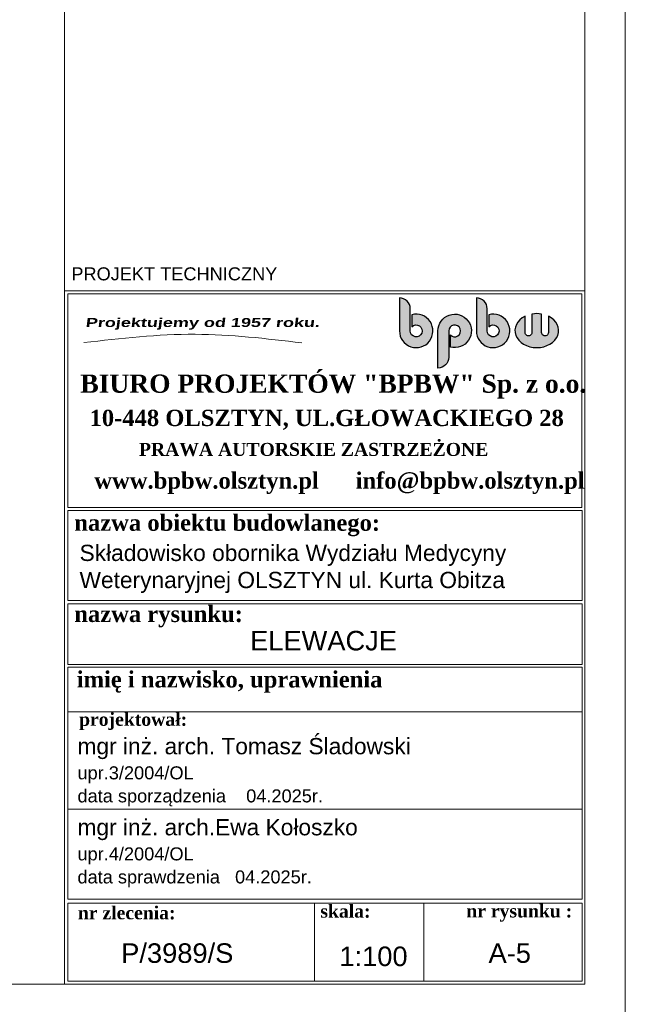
# Model space of a CAD drawing. Header units: millimetres. Extents: x 14041 to 23361, y -6349 to 12956.
# Tile 72 of 106: x 22424 to 23355, y 2592 to 4105. Entities that reach past the tile are written whole.
import ezdxf

# ---------------------------------------------------------------- set-up
doc = ezdxf.new("R2010")
doc.units = ezdxf.units.MM
doc.layers.add('A-Tabelka', color=7, linetype='Continuous', lineweight=18)
doc.layers.add('Logo', color=64, linetype='Continuous', lineweight=25)
doc.styles.add('1957', font='cityb___.ttf', dxfattribs={"width": 1.5, "oblique": 7})
doc.styles.add('m3', font='timesbd.ttf')
doc.styles.add('OP.3', font='arial.ttf', dxfattribs={"height": 16})

# ---------------------------------------------------------------- blocks, each defined once
blk = doc.blocks.new('logbpbw')
at = {"layer": 'Logo'}
h = blk.add_hatch(color=256, dxfattribs=at)
h.paths.add_polyline_path([(-9.503999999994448, 0), (-9.503999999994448, 35.4239999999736, 0.4142135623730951), (-26.78399999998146, 52.70399999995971), (-26.78399999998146, 0, 2.944016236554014), (-6.911999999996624, 25.87676393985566), (-6.911999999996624, 6.523056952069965, -5.224624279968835)])
h.paths.add_polyline_path([(54.65599999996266, -6.523056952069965), (54.65599999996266, -25.87676393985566, 2.944016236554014), (34.78399999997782, 0), (34.78399999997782, -59.61599999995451, 0.4142135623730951), (52.06399999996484, -42.33599999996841), (52.06399999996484, 0, -5.224624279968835)])
h.paths.add_polyline_path([(113.631999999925, 35.4239999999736, 0.4142135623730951), (96.35199999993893, 52.70399999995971), (96.35199999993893, 0, 2.944016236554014), (116.2239999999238, 25.87676393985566), (116.2239999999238, 6.523056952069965, -5.224624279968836), (113.631999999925, 0)])
edge = h.paths.add_edge_path()
edge.add_line((200.8574650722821, -2.678399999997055), (200.8574650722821, 26.96749230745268))
edge.add_ellipse((193.0814650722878, 0.4319999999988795), major_axis=(-34.9919999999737, 0), ratio=0.7777777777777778, start_angle=257.1604115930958, end_angle=282.8395884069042)
edge.add_line((185.3054650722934, 26.96749230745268), (185.3054650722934, -2.67839999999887))
edge.add_arc((179.8622650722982, -2.678399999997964), 5.443199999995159, 180, 360, ccw=False)
edge.add_line((174.4190650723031, -2.678399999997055), (174.4190650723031, 23.45415508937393))
edge.add_ellipse((193.0814650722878, 0.4319999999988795), major_axis=(-34.9919999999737, 0), ratio=0.7777777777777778, start_angle=302.2309526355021, end_angle=597.769047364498)
edge.add_line((211.7438650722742, 23.45415508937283), (211.7438650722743, -2.678399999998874))
edge.add_arc((206.3006650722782, -2.678399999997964), 5.443199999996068, 180, 360, ccw=False)
for points in [[(-6.911999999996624, 25.87676393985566), (-6.911999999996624, 6.523056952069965, -5.224624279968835), (-9.503999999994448, 0), (-9.503999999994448, 35.4239999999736, 0.414213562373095), (-26.78399999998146, 52.70399999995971), (-26.78399999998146, 0, 2.944016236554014)], [(116.2239999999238, 25.87676393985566), (116.2239999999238, 6.523056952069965, -5.224624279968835), (113.631999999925, 0), (113.631999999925, 35.4239999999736, 0.414213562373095), (96.35199999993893, 52.70399999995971), (96.35199999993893, 0, 2.944016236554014)], [(54.65599999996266, -25.87676393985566), (54.65599999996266, -6.523056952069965, 5.224624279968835), (52.06399999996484, 0), (52.06399999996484, -42.33599999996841, -0.414213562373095), (34.78399999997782, -59.61599999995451), (34.78399999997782, 0, -2.944016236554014)]]:
    blk.add_lwpolyline(points, format="xyb", close=True, dxfattribs=at)
for points in [[(185.3054650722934, 26.96749230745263), (185.3054650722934, -2.678399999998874, -1.000000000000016), (174.4190650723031, -2.678399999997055), (174.4190650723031, 23.45415508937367)], [(211.7438650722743, 23.45415508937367), (211.7438650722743, -2.678399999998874, -1.000000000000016), (200.8574650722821, -2.678399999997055), (200.8574650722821, 26.96749230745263)]]:
    blk.add_lwpolyline(points, format="xyb", dxfattribs=at)
for start_param, end_param in [(5.274925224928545, 10.43303804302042), (4.488295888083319, 4.936482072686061)]:
    blk.add_ellipse((193.0814650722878, 0.4319999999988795), major_axis=(-34.9919999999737, 0), ratio=0.7777777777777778, start_param=start_param, end_param=end_param, dxfattribs=at)

msp = doc.modelspace()

# ---------------------------------------------------------------- linework, layer by layer
at = {"layer": 'A-Tabelka'}
for p, q in [((22492.84605798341, 3686.330549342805), (22492.84605798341, 5469.428278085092)), ((22497.84605798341, 3041.467270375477), (23288.60847789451, 3041.467270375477)), ((22497.84605798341, 2892.023442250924), (23288.60847789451, 2892.023442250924)), ((22497.84605798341, 2892.023442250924), (23288.60847789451, 2892.023442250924)), ((22497.84605798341, 2753.527798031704), (23288.60847789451, 2753.527798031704)), ((22497.84605798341, 2753.527798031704), (23288.60847789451, 2753.527798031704)), ((22877.17627309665, 2747.47084189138), (22877.17627309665, 2627.47084189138)), ((23044.99261554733, 2747.47084189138), (23044.99261554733, 2627.47084189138))]:
    msp.add_line(p, q, dxfattribs=at)
for points in [[(19154.84605798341, 2561.178278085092), (23354.84605798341, 2561.178278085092), (23354.84605798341, 5531.178278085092), (19154.84605798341, 5531.178278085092)], [(19454.84605798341, 2622.928278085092), (23292.84605798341, 2622.928278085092), (23292.84605798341, 5469.428278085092), (19454.84605798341, 5469.428278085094)], [(22492.84605798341, 2622.928278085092), (22492.84605798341, 3688.330549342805), (23292.84605798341, 3688.330549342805), (23292.84605798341, 2622.928278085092)], [(23288.60847789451, 3350.778991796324), (23288.60847789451, 3212.513494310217), (22497.84605798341, 3212.513494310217), (22497.84605798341, 3350.778991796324)], [(23288.60847789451, 3207.513494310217), (23288.60847789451, 3114.158086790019), (22497.84605798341, 3114.158086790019), (22497.84605798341, 3207.513494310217)], [(23288.60847789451, 3110.144993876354), (23288.60847789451, 2753.527798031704), (22497.84605798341, 2753.527798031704), (22497.84605798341, 3110.144993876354)], [(23288.60847789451, 2747.47084189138), (23288.60847789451, 2627.47084189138), (22497.84605798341, 2627.47084189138), (22497.84605798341, 2747.47084189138)]]:
    msp.add_lwpolyline(points, close=True, dxfattribs=at)
msp.add_lwpolyline([(22497.84605798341, 3355.778991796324), (22497.84605798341, 3684.073941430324), (23287.84605798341, 3684.073941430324), (23287.84605798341, 3355.778991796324), (22497.84605798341, 3355.778991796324)], dxfattribs=at)
msp.add_spline([(22522.27238567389, 3608.93026889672), (22693.38623753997, 3621.816951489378), (22857.65956093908, 3608.593717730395)], degree=3, dxfattribs=at)

# ---------------------------------------------------------------- block references
at = {"layer": 'A-Tabelka', "xscale": 0.9599999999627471, "yscale": 0.9599999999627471, "zscale": 1.92}
msp.add_blockref('logbpbw', (23033.3792853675, 3627.005085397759), dxfattribs=at)

# ---------------------------------------------------------------- texts
at = {"layer": 'A-Tabelka', "lineweight": 70, "style": 'OP.3'}
for s, height, p in [('PROJEKT TECHNICZNY', 20, (22503.18180313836, 3704.678859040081)), ('ELEWACJE', 30, (22777.94241492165, 3135.956105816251))]:
    msp.add_text(s, height=height, dxfattribs=at).set_placement(p)
at = {"layer": 'A-Tabelka', "style": '1957', "oblique": 7, "width": 1.5}
msp.add_text('Projektujemy od 1957 roku.', height=13.8, dxfattribs=at).set_placement((22524.76672544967, 3632.954710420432))
at = {"layer": 'A-Tabelka', "lineweight": 60, "style": 'm3'}
for s, height, p in [('BIURO PROJEKTÓW "BPBW" Sp. z o.o.', 28, (22517.03468717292, 3531.924718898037)), ('10-448 OLSZTYN, UL.GŁOWACKIEGO 28', 25, (22531.20528355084, 3480.752505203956)), ('PRAWA AUTORSKIE ZASTRZEŻONE', 20, (22607.05569732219, 3434.847134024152)), ('projektował:', 20, (22515.08578076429, 3020.077207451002)), ('nr zlecenia:', 20, (22513.22814122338, 2722.709466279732)), ('skala:', 20, (22885.94861577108, 2725.257678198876)), ('nr rysunku :', 20, (23110.39029281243, 2725.554135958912))]:
    msp.add_text(s, height=height, dxfattribs=at).set_placement(p)
at = {"layer": 'A-Tabelka', "lineweight": 50, "style": 'm3'}
for s, p in [('www.bpbw.olsztyn.pl      info@bpbw.olsztyn.pl', (22538.46407864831, 3384.554286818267)), ('nazwa obiektu budowlanego:', (22507.76915635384, 3319.752957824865)), ('nazwa rysunku:', (22507.76915635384, 3179.595674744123)), ('imię i nazwisko, uprawnienia', (22511.50256332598, 3078.965295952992))]:
    msp.add_text(s, height=25, dxfattribs=at).set_placement(p)
at = {"layer": 'A-Tabelka', "style": 'OP.3'}
for s, height, p in [('mgr inż. arch. Tomasz Śladowski', 25, (22512.62289833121, 2976.299059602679)), ('upr.3/2004/OL', 20, (22512.62289833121, 2937.791419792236)), ('data sporządzenia    04.2025r.', 20, (22512.62289833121, 2902.357225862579)), ('mgr inż. arch.Ewa Kołoszko', 25, (22512.62289833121, 2851.764686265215)), ('upr.4/2004/OL', 20, (22512.62289833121, 2813.257046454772)), ('data sprawdzenia   04.2025r.', 20, (22512.62289833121, 2777.822852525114)), ('P/3989/S', 30, (22579.8389246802, 2655.730739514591)), ('1:100', 30, (22915.26999121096, 2650.779592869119)), ('A-5', 30, (23144.5637590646, 2655.76858310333))]:
    msp.add_text(s, height=height, dxfattribs=at).set_placement(p)
at = {"layer": 'A-Tabelka', "lineweight": 70, "insert": (22515.78573719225, 3298.354000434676), "char_height": 25, "width": 951.0170393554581, "attachment_point": 1, "style": 'OP.3'}
msp.add_mtext('Składowisko obornika Wydziału Medycyny \\PWeterynaryjnej OLSZTYN ul. Kurta Obitza', dxfattribs=at)

doc.saveas('drawing.dxf')
